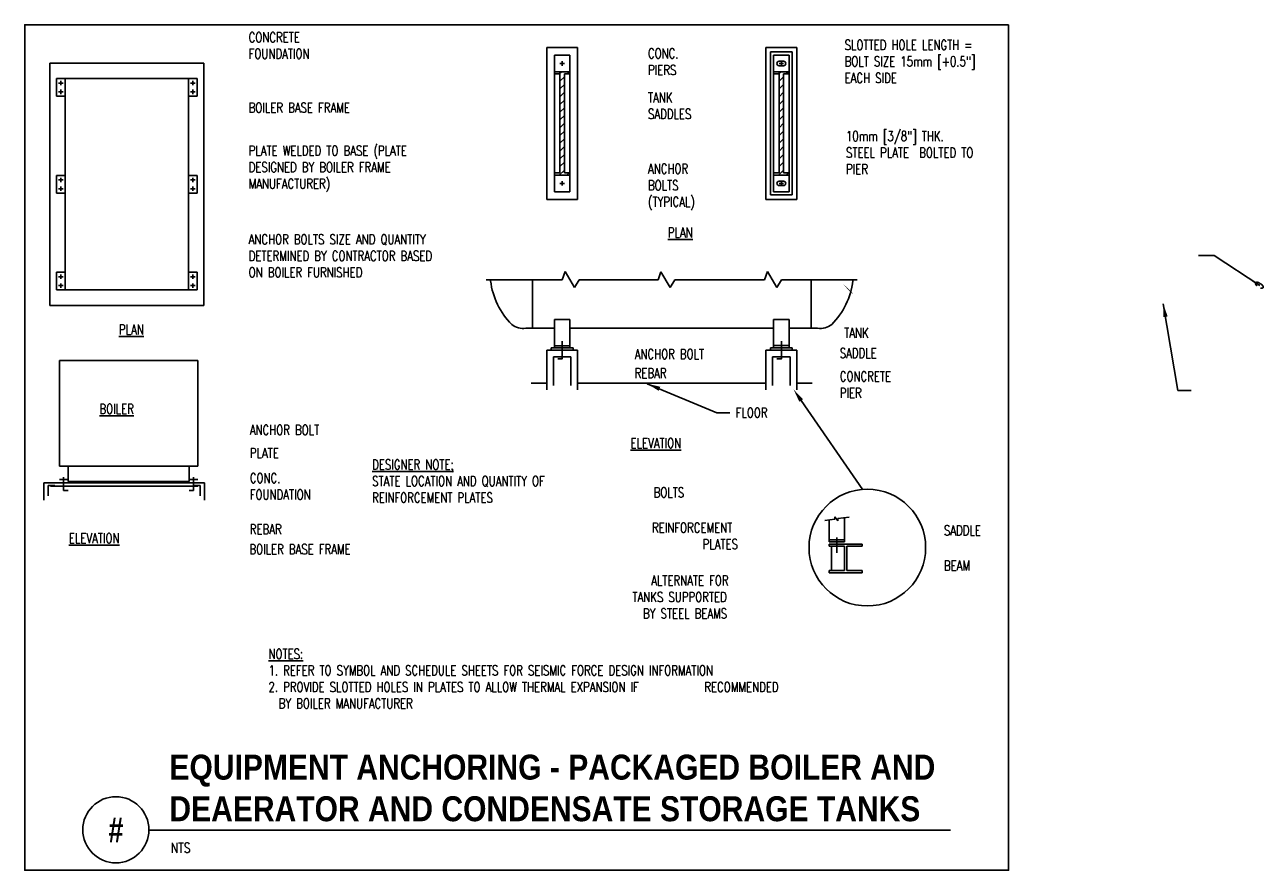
# Model space of a CAD drawing. Header units: inches. Extents: x 2.3 to 14, y 3.6 to 11.6.
import ezdxf
from ezdxf.enums import TextEntityAlignment as Align

# ---------------------------------------------------------------- set-up
doc = ezdxf.new("R2010")
doc.units = ezdxf.units.IN
doc.header["$MEASUREMENT"] = 0
doc.layers.add('G-ANNO-NPLT', color=7, linetype='Continuous', plot=False)
for name, color, linetype in [('M-DETL-HEVY', 5, 'Continuous'), ('M-DETL-MEDM', 4, 'Continuous'), ('M-DETL-PATT', 8, 'Continuous'), ('M-DETL-TEXT', 2, 'Continuous'), ('M-DETL-THIN', 2, 'Continuous'), ('M-DETL-XTHN', 1, 'Continuous'), ('P-DETL-TEXT', 2, 'Continuous')]:
    doc.layers.add(name, color=color, linetype=linetype)
doc.styles.add('BOLD', font='bold.shx', dxfattribs={"width": 0.9})
doc.styles.add('Romans', font='romans.shx', dxfattribs={"width": 0.75})
doc.dimstyles.new('VA-Lead', dxfattribs={"dimtxt": 0.09375, "dimasz": 0.125, "dimexe": 0.125, "dimexo": 0.03125, "dimgap": 0.02, "dimtad": 1, "dimdec": 5, "dimzin": 0, "dimdsep": 46, "dimlunit": 4, "dimtxsty": 'Romans', "dimcen": 0.125, "dimclrd": 256, "dimclre": 256, "dimclrt": 256, "dimadec": 0, "dimazin": 0, "dimtfac": 1, "dimtdec": 5, "dimtofl": 0, "dimtmove": 0, "dimatfit": 3, "dimfxl": 1, "dimfrac": 2, "dimtolj": 1, "dimtzin": 0, "dimlwd": -1, "dimlwe": -1, "dimarcsym": 0})
doc.dimstyles.new('VA-Loop', dxfattribs={"dimtxt": 0.09375, "dimasz": 0.125, "dimexe": 0.125, "dimexo": 0.03125, "dimgap": 0.02, "dimtad": 1, "dimdec": 5, "dimzin": 0, "dimdsep": 46, "dimlunit": 4, "dimtxsty": 'Romans', "dimcen": 0.125, "dimclrd": 256, "dimclre": 256, "dimclrt": 256, "dimadec": 0, "dimazin": 0, "dimtfac": 1, "dimtdec": 5, "dimtofl": 0, "dimtmove": 0, "dimatfit": 3, "dimldrblk": 'dimloop1', "dimfxl": 1, "dimfrac": 2, "dimtolj": 1, "dimtzin": 0, "dimlwd": -1, "dimlwe": -1, "dimarcsym": 0})

# ---------------------------------------------------------------- blocks, each defined once
blk = doc.blocks.new('dimloop1')
blk.add_line((-0.383, 0), (-1, 0))
blk.add_lwpolyline([(0.15, -0.121, 0.038212), (0.207, -0.1, 0.102096), (0.278, -0.047, 0.184921), (0.296, 0, 0.184921), (0.278, 0.047, 0.102096), (0.207, 0.099, 0.060952), (0.115, 0.129, 0.047258), (-0.008, 0.14), (-0.078, 0.14, 0.047258), (-0.202, 0.129, 0.060952), (-0.294, 0.099, 0.102096), (-0.365, 0.047, 0.184921), (-0.383, 0, 0.184921), (-0.365, -0.047, 0.102096), (-0.294, -0.1, 0.060952), (-0.202, -0.129, 0.011023), (-0.173, -0.134, 0.047258)], format="xyb")

msp = doc.modelspace()

# ---------------------------------------------------------------- linework, layer by layer
at = {"layer": 'G-ANNO-NPLT', "color": 6}
msp.add_lwpolyline([(11.62, 11.624), (2.308, 11.624), (2.308, 3.624), (11.62, 3.624)], close=True, dxfattribs=at)
at = {"layer": 'M-DETL-HEVY'}
for p, q in [((7.248, 11.409), (7.248, 9.972)), ((7.248, 11.409), (7.54, 11.409)), ((7.54, 11.409), (7.54, 9.972)), ((9.323, 11.409), (9.323, 9.972)), ((9.323, 11.409), (9.615, 11.409)), ((9.615, 11.409), (9.615, 9.972)), ((2.545, 11.261), (2.545, 8.969)), ((2.545, 11.261), (4.003, 11.261)), ((4.003, 11.261), (4.003, 8.969)), ((7.248, 9.972), (7.54, 9.972)), ((9.323, 9.972), (9.615, 9.972)), ((2.545, 8.969), (4.003, 8.969)), ((2.635, 8.448), (3.947, 8.448)), ((2.635, 8.448), (2.635, 7.448)), ((3.947, 8.448), (3.947, 7.448)), ((2.635, 7.448), (3.947, 7.448))]:
    msp.add_line(p, q, dxfattribs=at)
at = {"layer": 'M-DETL-MEDM'}
for p, q in [((7.321, 11.336), (7.321, 10.045)), ((7.321, 11.336), (7.467, 11.336)), ((7.467, 11.336), (7.467, 10.045)), ((9.365, 11.368), (9.365, 10.014)), ((9.365, 11.368), (9.573, 11.368)), ((9.396, 11.336), (9.396, 10.045)), ((9.396, 11.336), (9.542, 11.336)), ((9.542, 11.336), (9.542, 10.045)), ((9.573, 11.368), (9.573, 10.014)), ((2.608, 11.115), (2.608, 10.948)), ((2.608, 11.115), (2.691, 11.115)), ((2.691, 11.115), (2.691, 9.115)), ((2.691, 11.115), (3.858, 11.115)), ((2.691, 11.115), (2.691, 10.948)), ((3.858, 11.115), (3.858, 9.115)), ((3.858, 11.115), (3.858, 10.948)), ((3.941, 11.115), (3.858, 11.115)), ((3.941, 11.115), (3.941, 10.948)), ((2.608, 10.948), (2.691, 10.948)), ((3.941, 10.948), (3.858, 10.948)), ((2.608, 10.198), (2.691, 10.198)), ((2.608, 10.198), (2.608, 10.032)), ((2.691, 10.198), (2.691, 10.032)), ((3.941, 10.198), (3.858, 10.198)), ((3.858, 10.198), (3.858, 10.032)), ((3.941, 10.198), (3.941, 10.032)), ((2.608, 10.032), (2.691, 10.032)), ((3.941, 10.032), (3.858, 10.032)), ((7.321, 10.045), (7.467, 10.045)), ((9.365, 10.014), (9.573, 10.014)), ((9.396, 10.045), (9.542, 10.045)), ((2.608, 9.115), (2.608, 9.282)), ((2.608, 9.282), (2.691, 9.282)), ((2.691, 9.115), (2.691, 9.282)), ((3.858, 9.115), (3.858, 9.282)), ((3.941, 9.282), (3.858, 9.282)), ((3.941, 9.115), (3.941, 9.282)), ((6.675, 9.212), (7.394, 9.212)), ((7.113, 9.212), (7.113, 8.754)), ((7.554, 9.212), (8.302, 9.212)), ((8.462, 9.212), (9.309, 9.212)), ((9.469, 9.212), (10.188, 9.212)), ((9.75, 9.212), (9.75, 8.754)), ((2.608, 9.115), (2.691, 9.115)), ((2.691, 9.115), (3.858, 9.115)), ((3.941, 9.115), (3.858, 9.115)), ((7.321, 8.837), (7.321, 8.566)), ((7.321, 8.837), (7.467, 8.837)), ((7.467, 8.837), (7.467, 8.566)), ((9.396, 8.837), (9.396, 8.566)), ((9.542, 8.837), (9.396, 8.837)), ((9.542, 8.837), (9.542, 8.566)), ((7.05, 8.754), (7.321, 8.754)), ((7.467, 8.754), (9.396, 8.754)), ((9.542, 8.754), (9.812, 8.754)), ((7.498, 8.566), (7.29, 8.566)), ((7.29, 8.566), (7.29, 8.545)), ((7.321, 8.566), (7.467, 8.566)), ((7.498, 8.566), (7.498, 8.545)), ((9.365, 8.566), (9.365, 8.545)), ((9.573, 8.566), (9.365, 8.566)), ((9.573, 8.566), (9.573, 8.545)), ((7.311, 8.483), (7.311, 8.212)), ((7.311, 8.483), (7.478, 8.483)), ((7.478, 8.483), (7.478, 8.212)), ((9.385, 8.483), (9.385, 8.212)), ((9.552, 8.483), (9.385, 8.483)), ((9.552, 8.483), (9.552, 8.212)), ((7.248, 8.233), (7.102, 8.233)), ((7.54, 8.233), (9.323, 8.233)), ((9.615, 8.233), (9.761, 8.233))]:
    msp.add_line(p, q, dxfattribs=at)
for points in [[(6.717, 9.201, 0.165353), (6.917, 8.788), (6.917, 8.788, 0.213892), (7.05, 8.754)], [(10.146, 9.201, -0.165353), (9.946, 8.788), (9.946, 8.788, -0.213892), (9.812, 8.754)]]:
    msp.add_lwpolyline(points, format="xyb", dxfattribs=at)
for points in [[(7.394, 8.629), (7.394, 8.462), (7.353, 8.462)], [(9.469, 8.629), (9.469, 8.462), (9.427, 8.462)]]:
    msp.add_lwpolyline(points, dxfattribs=at)
msp.add_circle((10.283, 6.677), 0.552, dxfattribs=at)
at = {"layer": 'M-DETL-PATT'}
for p, q in [((7.367, 11.159), (7.388, 11.18)), ((7.441, 11.159), (7.462, 11.18)), ((9.442, 11.159), (9.463, 11.18)), ((9.515, 11.159), (9.536, 11.18)), ((7.373, 11.092), (7.415, 11.133)), ((7.373, 11.018), (7.415, 11.06)), ((9.448, 11.092), (9.49, 11.133)), ((9.448, 11.018), (9.49, 11.06)), ((7.373, 10.944), (7.415, 10.986)), ((7.373, 10.871), (7.415, 10.912)), ((9.448, 10.944), (9.49, 10.986)), ((9.448, 10.871), (9.49, 10.912)), ((7.373, 10.797), (7.415, 10.839)), ((9.448, 10.797), (9.49, 10.839)), ((7.373, 10.724), (7.415, 10.765)), ((7.373, 10.65), (7.415, 10.692)), ((9.448, 10.724), (9.49, 10.765)), ((9.448, 10.65), (9.49, 10.692)), ((7.373, 10.576), (7.415, 10.618)), ((9.448, 10.576), (9.49, 10.618)), ((7.373, 10.503), (7.415, 10.544)), ((7.373, 10.429), (7.415, 10.471)), ((9.448, 10.503), (9.49, 10.544)), ((9.448, 10.429), (9.49, 10.471)), ((7.373, 10.355), (7.415, 10.397)), ((7.373, 10.282), (7.415, 10.323)), ((9.448, 10.355), (9.49, 10.397)), ((9.448, 10.282), (9.49, 10.323)), ((7.367, 10.201), (7.415, 10.25)), ((7.44, 10.201), (7.461, 10.222)), ((9.441, 10.201), (9.49, 10.25)), ((9.515, 10.201), (9.536, 10.222))]:
    msp.add_line(p, q, dxfattribs=at)
at = {"layer": 'M-DETL-TEXT', "linetype": 'ByBlock'}
msp.add_line((9.656, 8.069), (10.239, 7.223), dxfattribs=at)
at = {"layer": 'M-DETL-TEXT'}
for points in [[(3.69, 11.261, 0, 0.0313, 0), (3.77, 11.311, 0, 0, 0), (4.109, 11.524, 0, 0, 0), (4.376, 11.524, 0, 0, 0)], [(7.54, 11.175, 0, 0.0313, 0), (7.617, 11.229, 0, 0, 0), (7.802, 11.359, 0, 0, 0), (8.139, 11.359, 0, 0, 0)], [(9.323, 11.165, 0, 0.0313, 0), (9.257, 11.232, 0, 0, 0), (9.124, 11.368, 0, 0, 0), (8.648, 11.368, 0, 0, 0)], [(9.49, 11.279, 0, 0.0313, 0), (9.57, 11.327, 0, 0, 0), (9.772, 11.448, 0, 0, 0), (10.023, 11.448, 0, 0, 0)], [(7.467, 10.754, 0, 0.0313, 0), (7.546, 10.805, 0, 0, 0), (7.763, 10.947, 0, 0, 0), (8.139, 10.947, 0, 0, 0)], [(9.365, 10.783, 0, 0.0313, 0), (9.301, 10.851, 0, 0, 0), (9.216, 10.942, 0, 0, 0), (8.648, 10.942, 0, 0, 0)], [(3.858, 10.561, 0, 0.0313, 0), (3.93, 10.621, 0, 0, 0), (4.2, 10.844, 0, 0, 0), (4.376, 10.844, 0, 0, 0)], [(9.573, 10.399, 0, 0.0313, 0), (9.651, 10.452, 0, 0, 0), (9.823, 10.568, 0, 0, 0), (10.038, 10.568, 0, 0, 0)], [(3.941, 10.198, 0, 0.0313, 0), (4.012, 10.259, 0, 0, 0), (4.2, 10.42, 0, 0, 0), (4.376, 10.42, 0, 0, 0)], [(7.415, 10.123, 0, 0.0313, 0), (7.499, 10.164, 0, 0, 0), (7.715, 10.27, 0, 0, 0), (8.139, 10.27, 0, 0, 0)], [(9.448, 10.123, 0, 0.0313, 0), (9.372, 10.178, 0, 0, 0), (9.231, 10.279, 0, 0, 0), (8.648, 10.279, 0, 0, 0)], [(3.92, 9.24, 0, 0.0313, 0), (3.983, 9.309, 0, 0, 0), (4.23, 9.583, 0, 0, 0), (4.376, 9.583, 0, 0, 0)], [(10.124, 9.093, 0, 0.0313, 0), (10.197, 9.035, 0, 0, 0), (10.531, 8.714, 0, 0, 0), (10.346, 8.714, 0, 0, 0)], [(9.542, 8.683, 0, 0.0313, 0), (9.615, 8.625, 0, 0, 0), (9.771, 8.503, 0, 0, 0), (9.966, 8.503, 0, 0, 0)], [(7.394, 8.515, 0, 0.0313, 0), (7.488, 8.515, 0, 0, 0), (8.026, 8.515, 0, 0, 0)], [(7.478, 8.341, 0, 0.0313, 0), (7.571, 8.341, 0, 0, 0), (8.026, 8.341, 0, 0, 0)], [(9.615, 8.416, 0, 0.0313, 0), (9.693, 8.365, 0, 0, 0), (9.817, 8.283, 0, 0, 0), (9.971, 8.283, 0, 0, 0)], [(3.905, 7.343, 0, 0.0313, 0), (3.959, 7.42, 0, 0, 0), (4.234, 7.81, 0, 0, 0), (4.376, 7.81, 0, 0, 0)], [(3.947, 7.304, 0, 0.0313, 0), (4.013, 7.37, 0, 0, 0), (4.223, 7.579, 0, 0, 0), (4.376, 7.579, 0, 0, 0)], [(3.232, 7.383, 0, 0.0313, 0), (3.293, 7.312, 0, 0, 0), (3.863, 6.652, 0, 0, 0), (4.383, 6.652, 0, 0, 0)], [(3.721, 7.26, 0, 0.0313, 0), (3.783, 7.19, 0, 0, 0), (4.073, 6.861, 0, 0, 0), (4.373, 6.861, 0, 0, 0)], [(4.01, 7.215, 0, 0.0313, 0), (4.089, 7.266, 0, 0, 0), (4.205, 7.34, 0, 0, 0), (4.37, 7.34, 0, 0, 0)], [(9.995, 6.773, 0, 0.0313, 0), (9.919, 6.827, 0, 0, 0), (9.409, 7.19, 0, 0, 0), (8.626, 7.19, 0, 0, 0)], [(9.943, 6.565, 0, 0.0313, 0), (9.868, 6.621, 0, 0, 0), (9.545, 6.865, 0, 0, 0), (9.136, 6.865, 0, 0, 0)], [(10.068, 6.857, 0, 0.0313, 0), (10.162, 6.857, 0, 0, 0), (10.948, 6.857, 0, 0, 0)], [(10.089, 6.593, 0, 0.0313, 0), (10.178, 6.565, 0, 0, 0), (10.422, 6.486, 0, 0, 0), (10.948, 6.486, 0, 0, 0)], [(9.767, 6.481, 0, 0.0313, 0), (9.687, 6.432, 0, 0, 0), (9.566, 6.359, 0, 0, 0), (9.135, 6.359, 0, 0, 0)]]:
    msp.add_lwpolyline(points, format="xyseb", dxfattribs=at)
at = {"layer": 'M-DETL-TEXT', "linetype": 'ByBlock'}
msp.add_solid([(9.639, 8.057), (9.586, 8.172), (9.674, 8.081)], dxfattribs=at)
at = {"layer": 'M-DETL-THIN'}
for p, q in [((9.49, 11.279), (9.448, 11.279)), ((7.321, 11.18), (7.467, 11.18)), ((7.321, 11.159), (7.373, 11.159)), ((7.373, 11.159), (7.373, 10.222)), ((7.415, 11.159), (7.415, 10.222)), ((7.415, 11.159), (7.467, 11.159)), ((9.396, 11.18), (9.542, 11.18)), ((9.396, 11.159), (9.448, 11.159)), ((9.49, 11.237), (9.448, 11.237)), ((9.448, 11.159), (9.448, 10.222)), ((9.49, 11.159), (9.49, 10.222)), ((9.49, 11.159), (9.542, 11.159)), ((7.321, 10.222), (7.373, 10.222)), ((7.321, 10.201), (7.467, 10.201)), ((7.415, 10.222), (7.467, 10.222)), ((9.396, 10.222), (9.448, 10.222)), ((9.396, 10.201), (9.542, 10.201)), ((9.49, 10.222), (9.542, 10.222)), ((9.49, 10.144), (9.448, 10.144)), ((9.49, 10.102), (9.448, 10.102)), ((7.394, 9.212), (7.422, 9.29)), ((7.422, 9.29), (7.511, 9.139)), ((8.302, 9.212), (8.329, 9.287)), ((8.329, 9.287), (8.418, 9.137)), ((9.309, 9.212), (9.337, 9.29)), ((9.337, 9.29), (9.426, 9.139)), ((7.511, 9.139), (7.554, 9.212)), ((8.418, 9.137), (8.462, 9.212)), ((9.426, 9.139), (9.469, 9.212)), ((7.321, 8.587), (7.467, 8.587)), ((9.542, 8.588), (9.396, 8.588)), ((7.248, 8.545), (7.248, 8.17)), ((7.248, 8.545), (7.54, 8.545)), ((7.54, 8.545), (7.54, 8.17)), ((9.323, 8.545), (9.323, 8.17)), ((9.615, 8.545), (9.323, 8.545)), ((9.615, 8.545), (9.615, 8.17)), ((2.718, 7.448), (2.718, 7.302)), ((3.864, 7.448), (3.864, 7.302)), ((2.718, 7.302), (3.864, 7.302)), ((9.881, 6.934), (9.974, 6.947)), ((9.922, 6.731), (9.922, 6.94)), ((9.974, 6.968), (10.003, 6.932)), ((9.974, 6.947), (9.974, 6.968)), ((10.003, 6.932), (10.005, 6.951)), ((10.005, 6.951), (10.11, 6.966)), ((10.068, 6.731), (10.068, 6.96)), ((9.922, 6.71), (10.235, 6.71)), ((9.922, 6.71), (9.922, 6.69)), ((9.922, 6.69), (10.068, 6.69)), ((9.943, 6.69), (9.943, 6.46)), ((9.995, 6.773), (9.995, 6.627)), ((10.068, 6.46), (10.068, 6.69)), ((10.089, 6.46), (10.089, 6.69)), ((10.089, 6.69), (10.235, 6.69)), ((10.235, 6.71), (10.235, 6.69)), ((9.922, 6.46), (10.068, 6.46)), ((9.922, 6.46), (9.922, 6.44)), ((10.089, 6.46), (10.235, 6.46)), ((10.235, 6.46), (10.235, 6.44)), ((9.922, 6.44), (10.235, 6.44))]:
    msp.add_line(p, q, dxfattribs=at)
for centre, start, end in [((9.448, 11.258), 90, 270), ((9.49, 11.258), 270, 90), ((9.448, 10.123), 90, 270), ((9.49, 10.123), 270, 90)]:
    msp.add_arc(centre, 0.0208, start, end, dxfattribs=at)
at = {"layer": 'M-DETL-XTHN'}
for p, q in [((7.373, 11.258), (7.415, 11.258)), ((7.394, 11.237), (7.394, 11.279)), ((9.448, 11.258), (9.49, 11.258)), ((9.469, 11.237), (9.469, 11.279)), ((2.628, 11.073), (2.67, 11.073)), ((2.649, 11.052), (2.649, 11.094)), ((3.92, 11.073), (3.878, 11.073)), ((3.899, 11.052), (3.899, 11.094)), ((2.628, 10.99), (2.67, 10.99)), ((2.649, 10.969), (2.649, 11.011)), ((3.92, 10.99), (3.878, 10.99)), ((3.899, 10.969), (3.899, 11.011)), ((2.628, 10.157), (2.67, 10.157)), ((2.649, 10.136), (2.649, 10.177)), ((2.649, 10.052), (2.649, 10.094)), ((3.92, 10.157), (3.878, 10.157)), ((3.899, 10.136), (3.899, 10.177)), ((3.899, 10.052), (3.899, 10.094)), ((7.373, 10.123), (7.415, 10.123)), ((7.394, 10.144), (7.394, 10.102)), ((9.448, 10.123), (9.49, 10.123)), ((9.469, 10.144), (9.469, 10.102)), ((2.628, 10.073), (2.67, 10.073)), ((3.92, 10.073), (3.878, 10.073)), ((2.649, 9.219), (2.649, 9.261)), ((3.899, 9.219), (3.899, 9.261)), ((2.628, 9.24), (2.67, 9.24)), ((2.628, 9.157), (2.67, 9.157)), ((2.649, 9.136), (2.649, 9.177)), ((3.92, 9.24), (3.878, 9.24)), ((3.92, 9.157), (3.878, 9.157)), ((3.899, 9.136), (3.899, 9.177)), ((2.489, 7.291), (2.489, 7.125)), ((2.489, 7.291), (4.01, 7.291)), ((2.718, 7.323), (2.635, 7.323)), ((2.676, 7.343), (2.676, 7.218)), ((3.864, 7.323), (3.947, 7.323)), ((3.905, 7.343), (3.905, 7.218)), ((4.01, 7.291), (4.01, 7.125)), ((2.53, 7.265), (2.53, 7.166)), ((2.53, 7.265), (2.593, 7.265)), ((2.551, 7.26), (3.947, 7.26)), ((2.676, 7.218), (2.718, 7.218)), ((3.905, 7.218), (3.864, 7.218)), ((3.968, 7.265), (3.905, 7.265)), ((3.968, 7.265), (3.968, 7.166)), ((9.922, 6.752), (10.068, 6.752)), ((9.922, 6.731), (10.068, 6.731))]:
    msp.add_line(p, q, dxfattribs=at)
at = {"layer": 'P-DETL-TEXT'}
msp.add_line((3.483, 4.002), (11.07, 4.002), dxfattribs=at)
msp.add_circle((3.17, 4.007), 0.313, dxfattribs=at)

# ---------------------------------------------------------------- texts
at = {"layer": 'M-DETL-TEXT', "style": 'Romans'}
for s, insert, char_height, width, attachment_point in [('CONCRETE FOUNDATION', (4.427, 11.553), 0.09375, 0.09375, 1), ('CONC. PIERS', (8.207, 11.4), 0.09375, 0.09375, 1), ('SLOTTED HOLE LENGTH = BOLT SIZE 15mm [+0.5"] EACH SIDE', (10.068, 11.481), 0.09375, 1.5449, 1), ('TANK SADDLES', (8.207, 10.984), 0.09375, 0.09698, 1), ('BOILER BASE FRAME', (4.427, 10.887), 0.09375, 0.99349, 1), ('10mm [3/8"] THK.  STEEL PLATE  BOLTED TO PIER', (10.081, 10.618), 0.09375, 1.38805, 1), ('PLATE WELDED TO BASE (PLATE DESIGNED BY BOILER FRAME MANUFACTURER) ', (4.427, 10.48), 0.09375, 2.13539, 1), ('ANCHOR BOLTS (TYPICAL)', (8.207, 10.309), 0.09375, 0.24478, 1), ('ANCHOR BOLTS SIZE AND QUANTITY DETERMINED BY CONTRACTOR BASED ON BOILER FURNISHED', (4.427, 9.641), 0.09375, 1.89294, 1), ('{\\LPLAN}', (8.395, 9.706), 0.0938, 0.1125, 1), ('{\\LPLAN}', (3.199, 8.788), 0.0938, 0.1125, 1), ('TANK', (10.064, 8.756), 0.0938, 0.09375, 1), ('SADDLE', (10.022, 8.565), 0.0938, 0.09698, 1), ('ANCHOR BOLT', (8.081, 8.555), 0.09375, 1.06118, 1), ('REBAR', (8.081, 8.375), 0.0938, 0.09375, 1), ('CONCRETE PIER', (10.022, 8.344), 0.09375, 0.2273, 1), ('{\\LBOILER}', (3.015, 8.037), 0.0938, 0.48281, 1), ('FLOOR', (9.037, 8.001), 0.0938, 0.09698, 1), ('ANCHOR BOLT', (4.438, 7.838), 0.09375, 1.11952, 1), ('{\\LELEVATION}', (8.042, 7.713), 0.09375, 0.1125, 1), ('PLATE', (4.438, 7.619), 0.0938, 0.09698, 1), ('CONC. FOUNDATION', (4.438, 7.382), 0.09375, 0.09375, 1), ('BOLTS', (8.26, 7.246), 0.0938, 0.09698, 1), ('{\\LELEVATION}', (2.965, 6.813), 0.09375, 0.1125, 2), ('REBAR', (4.438, 6.898), 0.0938, 0.09375, 1), ('\\pi-0.58992;REINFORCEMENT \\P\\pi-0.11113;PLATES', (8.835, 6.913), 0.09375, 0.23709, 1), ('SADDLE', (11.008, 6.887), 0.0938, 0.09698, 1), ('BOILER BASE FRAME', (4.434, 6.709), 0.09375, 0.93587, 1), ('BEAM', (11.008, 6.554), 0.0938, 0.09375, 1), ('\\pi0.20399;ALTERNATE FOR \\P\\pi0.026531;TANKS SUPPORTED \\P\\pi0.12698;BY STEEL BEAMS', (8.033, 6.413), 0.09375, 1.02095, 1), ('{\\LNOTES:} \\P1. REFER TO SYMBOL AND SCHEDULE SHEETS FOR SEISMIC FORCE DESIGN INFORMATION \\P\\pi-0.1875,l0.1875,t4.125;2. PROVIDE SLOTTED HOLES IN PLATES TO ALLOW THERMAL EXPANSION IF ^IRECOMMENDED \\P\\pt0.1875;  BY BOILER MANUFACTURER', (4.615, 5.718), 0.09375, 6.3575, 1)]:
    msp.add_mtext(s, dxfattribs=dict(at, insert=insert, char_height=char_height, width=width, attachment_point=attachment_point))
at = {"layer": 'M-DETL-TEXT', "color": 1, "insert": (5.596, 7.51), "char_height": 0.09375, "width": 1.96921, "attachment_point": 1, "style": 'Romans'}
msp.add_mtext('{\\LDESIGNER NOTE;}\\PSTATE LOCATION AND QUANTITY OF REINFORCEMENT PLATES', dxfattribs=at)
at = {"layer": 'P-DETL-TEXT', "style": 'BOLD', "width": 0.8}
msp.add_text('#', height=0.236, dxfattribs=at).set_placement((3.17, 4.007), align=Align.MIDDLE)
at = {"layer": 'P-DETL-TEXT', "style": 'Romans', "width": 0.8}
msp.add_text('NTS', height=0.0938, dxfattribs=at).set_placement((3.69, 3.79))
at = {"layer": 'P-DETL-TEXT', "insert": (3.677, 4.718), "char_height": 0.23622, "width": 7.62433, "attachment_point": 1, "style": 'BOLD'}
msp.add_mtext('EQUIPMENT ANCHORING - PACKAGED BOILER AND DEAERATOR AND CONDENSATE STORAGE TANKS', dxfattribs=at)

# ---------------------------------------------------------------- leaders
at = {"layer": 'M-DETL-TEXT', "linetype": 'ByBlock'}
for points, dimstyle in [([(13.998, 9.157), (13.565, 9.441), (13.417, 9.441)], 'VA-Loop'), ([(13.084, 8.985), (13.223, 8.163), (13.348, 8.163)], 'VA-Lead'), ([(8.2, 8.228), (8.857, 7.953), (8.982, 7.953)], 'VA-Lead')]:
    msp.add_leader(points, dimstyle=dimstyle, dxfattribs=at)

doc.saveas('drawing.dxf')
